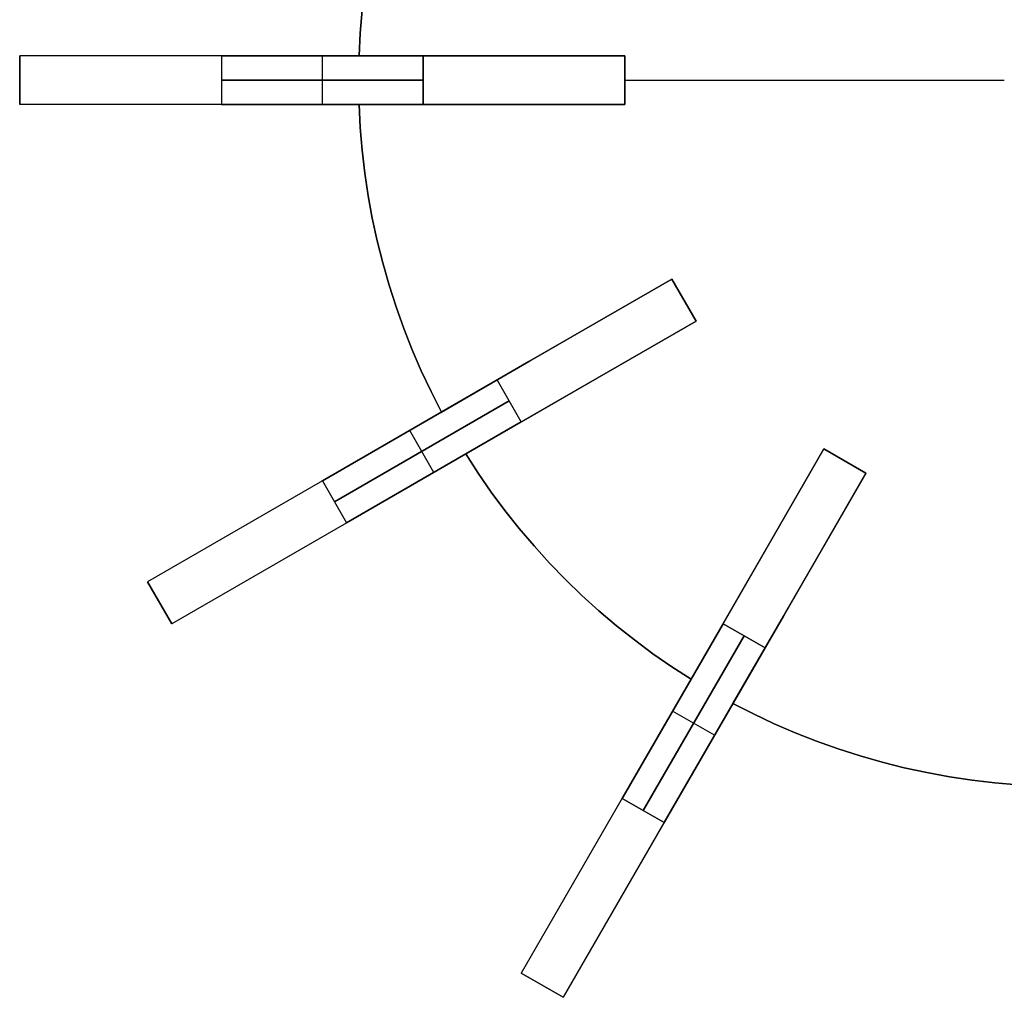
# Model space of a CAD drawing. Header units: millimetres. Extents: x 161 to 3923, y -487 to 1291.
# Tile 11 of 40: x 1606 to 1850, y 45 to 288. Entities that reach past the tile are written whole.
import ezdxf

# ---------------------------------------------------------------- set-up
doc = ezdxf.new("R2010")
doc.units = ezdxf.units.MM
doc.layers.add('Predeterminada', color=7, linetype='Continuous')

msp = doc.modelspace()

# ---------------------------------------------------------------- linework, layer by layer
at = {"layer": 'Predeterminada', "color": 254, "true_color": 0xf3e5b7}
for points in [[(1690.32, 278.76), (1690.61, 284.44), (1691.08, 290.11), (1691.74, 295.76), (1692.58, 301.38), (1693.6, 306.98), (1694.8, 312.54), (1696.18, 318.05), (1697.74, 323.52), (1699.48, 328.94), (1701.4, 334.29), (1703.48, 339.58), (1705.74, 344.81), (1708.16, 349.95), (1710.76, 355.01)], [(1710.76, 355.01), (1708.16, 349.95), (1705.74, 344.81), (1703.48, 339.58), (1701.4, 334.29), (1699.48, 328.94), (1697.74, 323.52), (1696.18, 318.05), (1694.8, 312.54), (1693.6, 306.98), (1692.58, 301.38), (1691.74, 295.76), (1691.08, 290.11), (1690.61, 284.44), (1690.32, 278.76)], [(1690.32, 278.76), (1690.61, 284.44), (1691.08, 290.11), (1691.74, 295.76), (1692.58, 301.38), (1693.6, 306.98), (1694.8, 312.54), (1696.18, 318.05), (1697.74, 323.52), (1699.48, 328.94), (1701.4, 334.29), (1703.48, 339.58), (1705.74, 344.81), (1708.16, 349.95), (1710.76, 355.01)], [(1606.22, 278.76), (1606.22, 266.76)], [(1606.22, 278.76), (1606.22, 266.76)], [(1756.22, 278.76), (1606.22, 278.76)], [(1606.22, 266.76), (1606.22, 278.76)], [(1706.22, 278.76), (1656.22, 278.76)], [(1656.22, 278.76), (1706.22, 278.76)], [(1656.22, 278.76), (1656.22, 266.76)], [(1656.22, 278.76), (1656.22, 266.76)], [(1681.22, 266.76), (1681.22, 278.76)], [(1681.22, 266.76), (1681.22, 278.76)], [(1715.34, 278.76), (1690.32, 278.76)], [(1690.32, 278.76), (1715.34, 278.76)], [(1706.22, 266.76), (1706.22, 278.76)], [(1706.22, 278.76), (1706.22, 266.76)], [(1756.22, 278.76), (1715.34, 278.76)], [(1715.34, 278.76), (1756.22, 278.76)], [(1756.22, 266.76), (1756.22, 278.76)], [(1756.22, 278.76), (1756.22, 266.76)], [(1756.22, 266.76), (1756.22, 278.76)], [(1756.22, 266.76), (1756.22, 278.76)], [(1756.22, 266.76), (1756.22, 278.76)], [(1756.22, 266.76), (1756.22, 278.76)], [(1656.22, 272.76), (1706.22, 272.76)], [(1706.22, 272.76), (1656.22, 272.76)], [(1756.22, 272.76), (1850.22, 272.76)], [(1756.22, 272.76), (1850.22, 272.76)], [(1756.22, 266.76), (1606.22, 266.76)], [(1656.22, 266.76), (1706.22, 266.76)], [(1706.22, 266.76), (1656.22, 266.76)], [(1710.76, 190.51), (1708.16, 195.57), (1705.74, 200.72), (1703.48, 205.94), (1701.4, 211.23), (1699.48, 216.58), (1697.74, 222), (1696.18, 227.47), (1694.8, 232.98), (1693.6, 238.54), (1692.58, 244.14), (1691.74, 249.76), (1691.08, 255.41), (1690.61, 261.08), (1690.32, 266.76)], [(1690.32, 266.76), (1690.61, 261.08), (1691.08, 255.41), (1691.74, 249.76), (1692.58, 244.14), (1693.6, 238.54), (1694.8, 232.98), (1696.18, 227.47), (1697.74, 222), (1699.48, 216.58), (1701.4, 211.23), (1703.48, 205.94), (1705.74, 200.72), (1708.16, 195.57), (1710.76, 190.51)], [(1690.32, 266.76), (1715.34, 266.76)], [(1715.34, 266.76), (1690.32, 266.76)], [(1710.76, 190.51), (1708.16, 195.57), (1705.74, 200.72), (1703.48, 205.94), (1701.4, 211.23), (1699.48, 216.58), (1697.74, 222), (1696.18, 227.47), (1694.8, 232.98), (1693.6, 238.54), (1692.58, 244.14), (1691.74, 249.76), (1691.08, 255.41), (1690.61, 261.08), (1690.32, 266.76)], [(1715.34, 266.76), (1756.22, 266.76)], [(1756.22, 266.76), (1715.34, 266.76)], [(1767.82, 223.46), (1637.92, 148.46)], [(1767.82, 223.46), (1732.42, 203.02)], [(1732.42, 203.02), (1767.82, 223.46)], [(1773.82, 213.06), (1767.82, 223.46)], [(1773.82, 213.06), (1767.82, 223.46)], [(1773.82, 213.06), (1767.82, 223.46)], [(1767.82, 223.46), (1773.82, 213.06)], [(1773.82, 213.06), (1767.82, 223.46)], [(1773.82, 213.06), (1767.82, 223.46)], [(1773.82, 213.06), (1643.92, 138.06)], [(1738.42, 192.62), (1773.82, 213.06)], [(1773.82, 213.06), (1738.42, 192.62)], [(1732.42, 203.02), (1710.76, 190.51)], [(1710.76, 190.51), (1732.42, 203.02)], [(1724.52, 198.46), (1681.22, 173.46)], [(1681.22, 173.46), (1724.52, 198.46)], [(1730.52, 188.06), (1724.52, 198.46)], [(1730.52, 188.06), (1724.52, 198.46)], [(1684.22, 168.26), (1727.52, 193.26)], [(1727.52, 193.26), (1684.22, 168.26)], [(1716.76, 180.12), (1738.42, 192.62)], [(1738.42, 192.62), (1716.76, 180.12)], [(1687.22, 163.06), (1730.52, 188.06)], [(1730.52, 188.06), (1687.22, 163.06)], [(1708.87, 175.56), (1702.87, 185.96)], [(1708.87, 175.56), (1702.87, 185.96)], [(1805.52, 181.36), (1730.52, 51.46)], [(1805.52, 181.36), (1785.08, 145.96)], [(1785.08, 145.96), (1805.52, 181.36)], [(1815.92, 175.36), (1805.52, 181.36)], [(1815.92, 175.36), (1805.52, 181.36)], [(1815.92, 175.36), (1805.52, 181.36)], [(1805.52, 181.36), (1815.92, 175.36)], [(1815.92, 175.36), (1805.52, 181.36)], [(1815.92, 175.36), (1805.52, 181.36)], [(1772.58, 124.29), (1767.8, 127.38), (1763.13, 130.63), (1758.56, 134.02), (1754.11, 137.56), (1749.78, 141.24), (1745.56, 145.06), (1741.48, 149.02), (1737.52, 153.1), (1733.7, 157.32), (1730.02, 161.65), (1726.48, 166.1), (1723.09, 170.67), (1719.84, 175.34), (1716.76, 180.12)], [(1716.76, 180.12), (1719.84, 175.34), (1723.09, 170.67), (1726.48, 166.1), (1730.02, 161.65), (1733.7, 157.32), (1737.52, 153.1), (1741.48, 149.02), (1745.56, 145.06), (1749.78, 141.24), (1754.11, 137.56), (1758.56, 134.02), (1763.13, 130.63), (1767.8, 127.38), (1772.58, 124.29)], [(1772.58, 124.29), (1767.8, 127.38), (1763.13, 130.63), (1758.56, 134.02), (1754.11, 137.56), (1749.78, 141.24), (1745.56, 145.06), (1741.48, 149.02), (1737.52, 153.1), (1733.7, 157.32), (1730.02, 161.65), (1726.48, 166.1), (1723.09, 170.67), (1719.84, 175.34), (1716.76, 180.12)], [(1681.22, 173.46), (1687.22, 163.06)], [(1681.22, 173.46), (1687.22, 163.06)], [(1815.92, 175.36), (1740.92, 45.46)], [(1795.48, 139.96), (1815.92, 175.36)], [(1815.92, 175.36), (1795.48, 139.96)], [(1637.92, 148.46), (1643.92, 138.06)], [(1637.92, 148.46), (1643.92, 138.06)], [(1643.92, 138.06), (1637.92, 148.46)], [(1785.08, 145.96), (1772.58, 124.29)], [(1772.58, 124.29), (1785.08, 145.96)], [(1782.97, 118.29), (1795.48, 139.96)], [(1795.48, 139.96), (1782.97, 118.29)], [(1780.52, 138.06), (1755.52, 94.76)], [(1755.52, 94.76), (1780.52, 138.06)], [(1790.92, 132.06), (1780.52, 138.06)], [(1780.52, 138.06), (1790.92, 132.06)], [(1760.72, 91.76), (1785.72, 135.06)], [(1785.72, 135.06), (1760.72, 91.76)], [(1765.92, 88.76), (1790.92, 132.06)], [(1790.92, 132.06), (1765.92, 88.76)], [(1859.22, 97.86), (1853.54, 98.15), (1847.87, 98.62), (1842.22, 99.28), (1836.6, 100.12), (1831, 101.14), (1825.44, 102.34), (1819.93, 103.72), (1814.46, 105.28), (1809.04, 107.02), (1803.69, 108.94), (1798.4, 111.02), (1793.18, 113.28), (1788.03, 115.7), (1782.97, 118.29)], [(1782.97, 118.29), (1788.03, 115.7), (1793.18, 113.28), (1798.4, 111.02), (1803.69, 108.94), (1809.04, 107.02), (1814.46, 105.28), (1819.93, 103.72), (1825.44, 102.34), (1831, 101.14), (1836.6, 100.12), (1842.22, 99.28), (1847.87, 98.62), (1853.54, 98.15), (1859.22, 97.86)], [(1859.22, 97.86), (1853.54, 98.15), (1847.87, 98.62), (1842.22, 99.28), (1836.6, 100.12), (1831, 101.14), (1825.44, 102.34), (1819.93, 103.72), (1814.46, 105.28), (1809.04, 107.02), (1803.69, 108.94), (1798.4, 111.02), (1793.18, 113.28), (1788.03, 115.7), (1782.97, 118.29)], [(1778.42, 110.41), (1768.02, 116.41)], [(1778.42, 110.41), (1768.02, 116.41)], [(1765.92, 88.76), (1755.52, 94.76)], [(1755.52, 94.76), (1765.92, 88.76)], [(1730.52, 51.46), (1740.92, 45.46)], [(1740.92, 45.46), (1730.52, 51.46)], [(1740.92, 45.46), (1730.52, 51.46)]]:
    msp.add_lwpolyline(points, dxfattribs=at)
at = {"layer": 'Predeterminada', "color": 254, "true_color": 0xf3e5b7, "extrusion": (1, 0, 0)}
for points in [[(278.76, 411.18), (278.76, 761.18)], [(278.76, 361.18), (278.76, 811.18)], [(278.76, 614.18), (278.76, 626.18)], [(278.76, 614.18), (278.76, 411.18)], [(278.76, 761.18), (278.76, 626.18)], [(272.76, 411.18), (272.76, 761.18)], [(272.76, 614.18), (272.76, 411.18)], [(272.76, 761.18), (272.76, 626.18)], [(272.76, 626.18), (272.76, 614.18)], [(266.76, 411.18), (266.76, 761.18)], [(266.76, 361.18), (266.76, 811.18)], [(266.76, 614.18), (266.76, 626.18)], [(266.76, 614.18), (266.76, 411.18)], [(266.76, 761.18), (266.76, 626.18)], [(223.46, 614.18), (223.46, 386.18)], [(223.46, 736.18), (223.46, 626.18)], [(218.26, 614.18), (218.26, 386.18)], [(218.26, 736.18), (218.26, 626.18)], [(213.06, 614.18), (213.06, 386.18)], [(213.06, 736.18), (213.06, 626.18)], [(190.51, 614.18), (190.51, 626.18)], [(185.96, 336.18), (185.96, 786.18)], [(181.36, 614.18), (181.36, 361.18)], [(181.36, 711.18), (181.36, 626.18)], [(180.12, 614.18), (180.12, 626.18)], [(178.36, 614.18), (178.36, 361.18)], [(178.36, 711.18), (178.36, 626.18)], [(175.56, 336.18), (175.56, 786.18)], [(175.36, 614.18), (175.36, 361.18)], [(175.36, 711.18), (175.36, 626.18)], [(148.46, 386.18), (148.46, 736.18)], [(143.26, 386.18), (143.26, 736.18)], [(138.06, 386.18), (138.06, 736.18)], [(124.29, 614.18), (124.29, 626.18)], [(118.29, 614.18), (118.29, 626.18)], [(116.41, 311.18), (116.41, 761.18)], [(110.41, 311.18), (110.41, 761.18)], [(51.46, 361.18), (51.46, 711.18)], [(48.46, 361.18), (48.46, 711.18)], [(45.46, 361.18), (45.46, 711.18)]]:
    msp.add_lwpolyline(points, dxfattribs=at)
at = {"layer": 'Predeterminada', "color": 254, "true_color": 0xf3e5b7, "extrusion": (0, 1, 0)}
for points in [[(-1606.22, 761.18), (-1606.25, 762.89), (-1606.34, 764.59), (-1606.48, 766.29), (-1606.69, 767.99), (-1606.95, 769.68), (-1607.27, 771.35), (-1607.64, 773.02), (-1608.07, 774.67), (-1608.56, 776.31), (-1609.11, 777.92), (-1609.71, 779.52), (-1610.36, 781.1), (-1611.07, 782.66), (-1611.83, 784.18), (-1612.64, 785.69), (-1613.5, 787.16), (-1614.41, 788.6), (-1615.37, 790.01), (-1616.38, 791.39), (-1617.43, 792.74), (-1618.53, 794.04), (-1619.68, 795.31), (-1620.87, 796.54), (-1622.09, 797.72), (-1623.36, 798.87), (-1624.67, 799.97), (-1626.01, 801.02), (-1627.39, 802.03), (-1628.8, 802.99), (-1630.24, 803.9), (-1631.72, 804.76), (-1633.22, 805.58), (-1634.75, 806.33), (-1636.3, 807.04), (-1637.88, 807.69), (-1639.48, 808.29), (-1641.09, 808.84), (-1642.73, 809.33), (-1644.38, 809.76), (-1646.05, 810.14), (-1647.72, 810.45), (-1649.41, 810.72), (-1651.11, 810.92), (-1652.81, 811.06), (-1654.51, 811.15), (-1656.22, 811.18)], [(-1656.22, 361.18), (-1654.51, 361.21), (-1652.81, 361.3), (-1651.11, 361.44), (-1649.41, 361.65), (-1647.72, 361.91), (-1646.05, 362.23), (-1644.38, 362.6), (-1642.73, 363.04), (-1641.09, 363.52), (-1639.48, 364.07), (-1637.88, 364.67), (-1636.3, 365.32), (-1634.75, 366.03), (-1633.22, 366.79), (-1631.72, 367.6), (-1630.24, 368.46), (-1628.8, 369.37), (-1627.39, 370.33), (-1626.01, 371.34), (-1624.67, 372.4), (-1623.36, 373.5), (-1622.09, 374.64), (-1620.87, 375.83), (-1619.68, 377.05), (-1618.53, 378.32), (-1617.43, 379.63), (-1616.38, 380.97), (-1615.37, 382.35), (-1614.41, 383.76), (-1613.5, 385.2), (-1612.64, 386.68), (-1611.83, 388.18), (-1611.07, 389.71), (-1610.36, 391.26), (-1609.71, 392.84), (-1609.11, 394.44), (-1608.56, 396.06), (-1608.07, 397.69), (-1607.64, 399.34), (-1607.27, 401.01), (-1606.95, 402.69), (-1606.69, 404.37), (-1606.48, 406.07), (-1606.34, 407.77), (-1606.25, 409.47), (-1606.22, 411.18)], [(-1756.22, 411.18), (-1756.19, 409.47), (-1756.1, 407.77), (-1755.96, 406.07), (-1755.75, 404.37), (-1755.49, 402.69), (-1755.17, 401.01), (-1754.8, 399.34), (-1754.37, 397.69), (-1753.88, 396.06), (-1753.33, 394.44), (-1752.73, 392.84), (-1752.08, 391.26), (-1751.37, 389.71), (-1750.61, 388.18), (-1749.8, 386.68), (-1748.94, 385.2), (-1748.03, 383.76), (-1747.07, 382.35), (-1746.06, 380.97), (-1745.01, 379.63), (-1743.91, 378.32), (-1742.76, 377.05), (-1741.58, 375.83), (-1740.35, 374.64), (-1739.08, 373.5), (-1737.77, 372.4), (-1736.43, 371.34), (-1735.05, 370.33), (-1733.64, 369.37), (-1732.2, 368.46), (-1730.73, 367.6), (-1729.22, 366.79), (-1727.69, 366.03), (-1726.14, 365.32), (-1724.56, 364.67), (-1722.96, 364.07), (-1721.35, 363.52), (-1719.71, 363.04), (-1718.06, 362.6), (-1716.39, 362.23), (-1714.72, 361.91), (-1713.03, 361.65), (-1711.33, 361.44), (-1709.63, 361.3), (-1707.93, 361.21), (-1706.22, 361.18)], [(-1706.22, 811.18), (-1707.93, 811.15), (-1709.63, 811.06), (-1711.33, 810.92), (-1713.03, 810.72), (-1714.72, 810.45), (-1716.39, 810.14), (-1718.06, 809.76), (-1719.71, 809.33), (-1721.35, 808.84), (-1722.96, 808.29), (-1724.56, 807.69), (-1726.14, 807.04), (-1727.69, 806.33), (-1729.22, 805.58), (-1730.73, 804.76), (-1732.2, 803.9), (-1733.64, 802.99), (-1735.05, 802.03), (-1736.43, 801.02), (-1737.77, 799.97), (-1739.08, 798.87), (-1740.35, 797.72), (-1741.58, 796.54), (-1742.76, 795.31), (-1743.91, 794.04), (-1745.01, 792.74), (-1746.06, 791.39), (-1747.07, 790.01), (-1748.03, 788.6), (-1748.94, 787.16), (-1749.8, 785.69), (-1750.61, 784.18), (-1751.37, 782.66), (-1752.08, 781.1), (-1752.73, 779.52), (-1753.33, 777.92), (-1753.88, 776.31), (-1754.37, 774.67), (-1754.8, 773.02), (-1755.17, 771.35), (-1755.49, 769.68), (-1755.75, 767.99), (-1755.96, 766.29), (-1756.1, 764.59), (-1756.19, 762.89), (-1756.22, 761.18)], [(-1606.22, 761.18), (-1606.25, 762.89), (-1606.34, 764.59), (-1606.48, 766.29), (-1606.69, 767.99), (-1606.95, 769.68), (-1607.27, 771.35), (-1607.64, 773.02), (-1608.07, 774.67), (-1608.56, 776.31), (-1609.11, 777.92), (-1609.71, 779.52), (-1610.36, 781.1), (-1611.07, 782.66), (-1611.83, 784.18), (-1612.64, 785.69), (-1613.5, 787.16), (-1614.41, 788.6), (-1615.37, 790.01), (-1616.38, 791.39), (-1617.43, 792.74), (-1618.53, 794.04), (-1619.68, 795.31), (-1620.87, 796.54), (-1622.09, 797.72), (-1623.36, 798.87), (-1624.67, 799.97), (-1626.01, 801.02), (-1627.39, 802.03), (-1628.8, 802.99), (-1630.24, 803.9), (-1631.72, 804.76), (-1633.22, 805.58), (-1634.75, 806.33), (-1636.3, 807.04), (-1637.88, 807.69), (-1639.48, 808.29), (-1641.09, 808.84), (-1642.73, 809.33), (-1644.38, 809.76), (-1646.05, 810.14), (-1647.72, 810.45), (-1649.41, 810.72), (-1651.11, 810.92), (-1652.81, 811.06), (-1654.51, 811.15), (-1656.22, 811.18)], [(-1656.22, 361.18), (-1654.51, 361.21), (-1652.81, 361.3), (-1651.11, 361.44), (-1649.41, 361.65), (-1647.72, 361.91), (-1646.05, 362.23), (-1644.38, 362.6), (-1642.73, 363.04), (-1641.09, 363.52), (-1639.48, 364.07), (-1637.88, 364.67), (-1636.3, 365.32), (-1634.75, 366.03), (-1633.22, 366.79), (-1631.72, 367.6), (-1630.24, 368.46), (-1628.8, 369.37), (-1627.39, 370.33), (-1626.01, 371.34), (-1624.67, 372.4), (-1623.36, 373.5), (-1622.09, 374.64), (-1620.87, 375.83), (-1619.68, 377.05), (-1618.53, 378.32), (-1617.43, 379.63), (-1616.38, 380.97), (-1615.37, 382.35), (-1614.41, 383.76), (-1613.5, 385.2), (-1612.64, 386.68), (-1611.83, 388.18), (-1611.07, 389.71), (-1610.36, 391.26), (-1609.71, 392.84), (-1609.11, 394.44), (-1608.56, 396.06), (-1608.07, 397.69), (-1607.64, 399.34), (-1607.27, 401.01), (-1606.95, 402.69), (-1606.69, 404.37), (-1606.48, 406.07), (-1606.34, 407.77), (-1606.25, 409.47), (-1606.22, 411.18)], [(-1756.22, 411.18), (-1756.19, 409.47), (-1756.1, 407.77), (-1755.96, 406.07), (-1755.75, 404.37), (-1755.49, 402.69), (-1755.17, 401.01), (-1754.8, 399.34), (-1754.37, 397.69), (-1753.88, 396.06), (-1753.33, 394.44), (-1752.73, 392.84), (-1752.08, 391.26), (-1751.37, 389.71), (-1750.61, 388.18), (-1749.8, 386.68), (-1748.94, 385.2), (-1748.03, 383.76), (-1747.07, 382.35), (-1746.06, 380.97), (-1745.01, 379.63), (-1743.91, 378.32), (-1742.76, 377.05), (-1741.58, 375.83), (-1740.35, 374.64), (-1739.08, 373.5), (-1737.77, 372.4), (-1736.43, 371.34), (-1735.05, 370.33), (-1733.64, 369.37), (-1732.2, 368.46), (-1730.73, 367.6), (-1729.22, 366.79), (-1727.69, 366.03), (-1726.14, 365.32), (-1724.56, 364.67), (-1722.96, 364.07), (-1721.35, 363.52), (-1719.71, 363.04), (-1718.06, 362.6), (-1716.39, 362.23), (-1714.72, 361.91), (-1713.03, 361.65), (-1711.33, 361.44), (-1709.63, 361.3), (-1707.93, 361.21), (-1706.22, 361.18)], [(-1706.22, 811.18), (-1707.93, 811.15), (-1709.63, 811.06), (-1711.33, 810.92), (-1713.03, 810.72), (-1714.72, 810.45), (-1716.39, 810.14), (-1718.06, 809.76), (-1719.71, 809.33), (-1721.35, 808.84), (-1722.96, 808.29), (-1724.56, 807.69), (-1726.14, 807.04), (-1727.69, 806.33), (-1729.22, 805.58), (-1730.73, 804.76), (-1732.2, 803.9), (-1733.64, 802.99), (-1735.05, 802.03), (-1736.43, 801.02), (-1737.77, 799.97), (-1739.08, 798.87), (-1740.35, 797.72), (-1741.58, 796.54), (-1742.76, 795.31), (-1743.91, 794.04), (-1745.01, 792.74), (-1746.06, 791.39), (-1747.07, 790.01), (-1748.03, 788.6), (-1748.94, 787.16), (-1749.8, 785.69), (-1750.61, 784.18), (-1751.37, 782.66), (-1752.08, 781.1), (-1752.73, 779.52), (-1753.33, 777.92), (-1753.88, 776.31), (-1754.37, 774.67), (-1754.8, 773.02), (-1755.17, 771.35), (-1755.49, 769.68), (-1755.75, 767.99), (-1755.96, 766.29), (-1756.1, 764.59), (-1756.19, 762.89), (-1756.22, 761.18)], [(-1606.22, 761.18), (-1606.25, 762.89), (-1606.34, 764.59), (-1606.48, 766.29), (-1606.69, 767.99), (-1606.95, 769.68), (-1607.27, 771.35), (-1607.64, 773.02), (-1608.07, 774.67), (-1608.56, 776.31), (-1609.11, 777.92), (-1609.71, 779.52), (-1610.36, 781.1), (-1611.07, 782.66), (-1611.83, 784.18), (-1612.64, 785.69), (-1613.5, 787.16), (-1614.41, 788.6), (-1615.37, 790.01), (-1616.38, 791.39), (-1617.43, 792.74), (-1618.53, 794.04), (-1619.68, 795.31), (-1620.87, 796.54), (-1622.09, 797.72), (-1623.36, 798.87), (-1624.67, 799.97), (-1626.01, 801.02), (-1627.39, 802.03), (-1628.8, 802.99), (-1630.24, 803.9), (-1631.72, 804.76), (-1633.22, 805.58), (-1634.75, 806.33), (-1636.3, 807.04), (-1637.88, 807.69), (-1639.48, 808.29), (-1641.09, 808.84), (-1642.73, 809.33), (-1644.38, 809.76), (-1646.05, 810.14), (-1647.72, 810.45), (-1649.41, 810.72), (-1651.11, 810.92), (-1652.81, 811.06), (-1654.51, 811.15), (-1656.22, 811.18)], [(-1656.22, 361.18), (-1654.51, 361.21), (-1652.81, 361.3), (-1651.11, 361.44), (-1649.41, 361.65), (-1647.72, 361.91), (-1646.05, 362.23), (-1644.38, 362.6), (-1642.73, 363.04), (-1641.09, 363.52), (-1639.48, 364.07), (-1637.88, 364.67), (-1636.3, 365.32), (-1634.75, 366.03), (-1633.22, 366.79), (-1631.72, 367.6), (-1630.24, 368.46), (-1628.8, 369.37), (-1627.39, 370.33), (-1626.01, 371.34), (-1624.67, 372.4), (-1623.36, 373.5), (-1622.09, 374.64), (-1620.87, 375.83), (-1619.68, 377.05), (-1618.53, 378.32), (-1617.43, 379.63), (-1616.38, 380.97), (-1615.37, 382.35), (-1614.41, 383.76), (-1613.5, 385.2), (-1612.64, 386.68), (-1611.83, 388.18), (-1611.07, 389.71), (-1610.36, 391.26), (-1609.71, 392.84), (-1609.11, 394.44), (-1608.56, 396.06), (-1608.07, 397.69), (-1607.64, 399.34), (-1607.27, 401.01), (-1606.95, 402.69), (-1606.69, 404.37), (-1606.48, 406.07), (-1606.34, 407.77), (-1606.25, 409.47), (-1606.22, 411.18)], [(-1756.22, 411.18), (-1756.19, 409.47), (-1756.1, 407.77), (-1755.96, 406.07), (-1755.75, 404.37), (-1755.49, 402.69), (-1755.17, 401.01), (-1754.8, 399.34), (-1754.37, 397.69), (-1753.88, 396.06), (-1753.33, 394.44), (-1752.73, 392.84), (-1752.08, 391.26), (-1751.37, 389.71), (-1750.61, 388.18), (-1749.8, 386.68), (-1748.94, 385.2), (-1748.03, 383.76), (-1747.07, 382.35), (-1746.06, 380.97), (-1745.01, 379.63), (-1743.91, 378.32), (-1742.76, 377.05), (-1741.58, 375.83), (-1740.35, 374.64), (-1739.08, 373.5), (-1737.77, 372.4), (-1736.43, 371.34), (-1735.05, 370.33), (-1733.64, 369.37), (-1732.2, 368.46), (-1730.73, 367.6), (-1729.22, 366.79), (-1727.69, 366.03), (-1726.14, 365.32), (-1724.56, 364.67), (-1722.96, 364.07), (-1721.35, 363.52), (-1719.71, 363.04), (-1718.06, 362.6), (-1716.39, 362.23), (-1714.72, 361.91), (-1713.03, 361.65), (-1711.33, 361.44), (-1709.63, 361.3), (-1707.93, 361.21), (-1706.22, 361.18)], [(-1706.22, 811.18), (-1707.93, 811.15), (-1709.63, 811.06), (-1711.33, 810.92), (-1713.03, 810.72), (-1714.72, 810.45), (-1716.39, 810.14), (-1718.06, 809.76), (-1719.71, 809.33), (-1721.35, 808.84), (-1722.96, 808.29), (-1724.56, 807.69), (-1726.14, 807.04), (-1727.69, 806.33), (-1729.22, 805.58), (-1730.73, 804.76), (-1732.2, 803.9), (-1733.64, 802.99), (-1735.05, 802.03), (-1736.43, 801.02), (-1737.77, 799.97), (-1739.08, 798.87), (-1740.35, 797.72), (-1741.58, 796.54), (-1742.76, 795.31), (-1743.91, 794.04), (-1745.01, 792.74), (-1746.06, 791.39), (-1747.07, 790.01), (-1748.03, 788.6), (-1748.94, 787.16), (-1749.8, 785.69), (-1750.61, 784.18), (-1751.37, 782.66), (-1752.08, 781.1), (-1752.73, 779.52), (-1753.33, 777.92), (-1753.88, 776.31), (-1754.37, 774.67), (-1754.8, 773.02), (-1755.17, 771.35), (-1755.49, 769.68), (-1755.75, 767.99), (-1755.96, 766.29), (-1756.1, 764.59), (-1756.19, 762.89), (-1756.22, 761.18)]]:
    msp.add_lwpolyline(points, dxfattribs=at)
at = {"layer": 'Predeterminada', "color": 254, "true_color": 0xf3e5b7, "extrusion": (-0.5, 0.866025, -2.42035e-14)}
msp.add_lwpolyline([(-1642.71, 386.18), (-1642.68, 384.47), (-1642.59, 382.77), (-1642.45, 381.07), (-1642.24, 379.37), (-1641.98, 377.69), (-1641.66, 376.01), (-1641.29, 374.34), (-1640.85, 372.69), (-1640.37, 371.06), (-1639.82, 369.44), (-1639.22, 367.84), (-1638.57, 366.26), (-1637.86, 364.71), (-1637.1, 363.18), (-1636.29, 361.68), (-1635.43, 360.2), (-1634.52, 358.76), (-1633.56, 357.35), (-1632.55, 355.97), (-1631.49, 354.63), (-1630.39, 353.32), (-1629.25, 352.05), (-1628.06, 350.83), (-1626.84, 349.64), (-1625.57, 348.5), (-1624.26, 347.4), (-1622.92, 346.34), (-1621.54, 345.33), (-1620.13, 344.37), (-1618.69, 343.46), (-1617.21, 342.6), (-1615.71, 341.79), (-1614.18, 341.03), (-1612.63, 340.32), (-1611.05, 339.67), (-1609.45, 339.07), (-1607.83, 338.52), (-1606.2, 338.04), (-1604.55, 337.6), (-1602.88, 337.23), (-1601.2, 336.91), (-1599.52, 336.65), (-1597.82, 336.44), (-1596.12, 336.3), (-1594.42, 336.21), (-1592.71, 336.18)], dxfattribs=at)
at = {"layer": 'Predeterminada', "color": 254, "true_color": 0xf3e5b7, "extrusion": (-0.5, 0.866025, 2.08031e-14)}
msp.add_lwpolyline([(-1592.71, 786.18), (-1594.42, 786.15), (-1596.12, 786.06), (-1597.82, 785.92), (-1599.52, 785.72), (-1601.2, 785.45), (-1602.88, 785.14), (-1604.55, 784.76), (-1606.2, 784.33), (-1607.83, 783.84), (-1609.45, 783.29), (-1611.05, 782.69), (-1612.63, 782.04), (-1614.18, 781.33), (-1615.71, 780.58), (-1617.21, 779.76), (-1618.69, 778.9), (-1620.13, 777.99), (-1621.54, 777.03), (-1622.92, 776.02), (-1624.26, 774.97), (-1625.57, 773.87), (-1626.84, 772.72), (-1628.06, 771.54), (-1629.25, 770.31), (-1630.39, 769.04), (-1631.49, 767.74), (-1632.55, 766.39), (-1633.56, 765.01), (-1634.52, 763.6), (-1635.43, 762.16), (-1636.29, 760.69), (-1637.1, 759.18), (-1637.86, 757.66), (-1638.57, 756.1), (-1639.22, 754.52), (-1639.82, 752.92), (-1640.37, 751.31), (-1640.85, 749.67), (-1641.29, 748.02), (-1641.66, 746.35), (-1641.98, 744.68), (-1642.24, 742.99), (-1642.45, 741.29), (-1642.59, 739.59), (-1642.68, 737.89), (-1642.71, 736.18)], dxfattribs=at)
at = {"layer": 'Predeterminada', "color": 254, "true_color": 0xf3e5b7, "extrusion": (-0.5, 0.866025, -1.65249e-15)}
msp.add_lwpolyline([(-1642.71, 386.18), (-1642.68, 384.47), (-1642.59, 382.77), (-1642.45, 381.07), (-1642.24, 379.37), (-1641.98, 377.69), (-1641.66, 376.01), (-1641.29, 374.34), (-1640.85, 372.69), (-1640.37, 371.06), (-1639.82, 369.44), (-1639.22, 367.84), (-1638.57, 366.26), (-1637.86, 364.71), (-1637.1, 363.18), (-1636.29, 361.68), (-1635.43, 360.2), (-1634.52, 358.76), (-1633.56, 357.35), (-1632.55, 355.97), (-1631.49, 354.63), (-1630.39, 353.32), (-1629.25, 352.05), (-1628.06, 350.83), (-1626.84, 349.64), (-1625.57, 348.5), (-1624.26, 347.4), (-1622.92, 346.34), (-1621.54, 345.33), (-1620.13, 344.37), (-1618.69, 343.46), (-1617.21, 342.6), (-1615.71, 341.79), (-1614.18, 341.03), (-1612.63, 340.32), (-1611.05, 339.67), (-1609.45, 339.07), (-1607.83, 338.52), (-1606.2, 338.04), (-1604.55, 337.6), (-1602.88, 337.23), (-1601.2, 336.91), (-1599.52, 336.65), (-1597.82, 336.44), (-1596.12, 336.3), (-1594.42, 336.21), (-1592.71, 336.18)], dxfattribs=at)
at = {"layer": 'Predeterminada', "color": 254, "true_color": 0xf3e5b7, "extrusion": (-0.5, 0.866025, 4.4981e-13)}
msp.add_lwpolyline([(-1592.71, 786.18), (-1594.42, 786.15), (-1596.12, 786.06), (-1597.82, 785.92), (-1599.52, 785.72), (-1601.2, 785.45), (-1602.88, 785.14), (-1604.55, 784.76), (-1606.2, 784.33), (-1607.83, 783.84), (-1609.45, 783.29), (-1611.05, 782.69), (-1612.63, 782.04), (-1614.18, 781.33), (-1615.71, 780.58), (-1617.21, 779.76), (-1618.69, 778.9), (-1620.13, 777.99), (-1621.54, 777.03), (-1622.92, 776.02), (-1624.26, 774.97), (-1625.57, 773.87), (-1626.84, 772.72), (-1628.06, 771.54), (-1629.25, 770.31), (-1630.39, 769.04), (-1631.49, 767.74), (-1632.55, 766.39), (-1633.56, 765.01), (-1634.52, 763.6), (-1635.43, 762.16), (-1636.29, 760.69), (-1637.1, 759.18), (-1637.86, 757.66), (-1638.57, 756.1), (-1639.22, 754.52), (-1639.82, 752.92), (-1640.37, 751.31), (-1640.85, 749.67), (-1641.29, 748.02), (-1641.66, 746.35), (-1641.98, 744.68), (-1642.24, 742.99), (-1642.45, 741.29), (-1642.59, 739.59), (-1642.68, 737.89), (-1642.71, 736.18)], dxfattribs=at)
at = {"layer": 'Predeterminada', "color": 254, "true_color": 0xf3e5b7, "extrusion": (-0.5, 0.866025, -2.0286e-14)}
msp.add_lwpolyline([(-1642.71, 386.18), (-1642.68, 384.47), (-1642.59, 382.77), (-1642.45, 381.07), (-1642.24, 379.37), (-1641.98, 377.69), (-1641.66, 376.01), (-1641.29, 374.34), (-1640.85, 372.69), (-1640.37, 371.06), (-1639.82, 369.44), (-1639.22, 367.84), (-1638.57, 366.26), (-1637.86, 364.71), (-1637.1, 363.18), (-1636.29, 361.68), (-1635.43, 360.2), (-1634.52, 358.76), (-1633.56, 357.35), (-1632.55, 355.97), (-1631.49, 354.63), (-1630.39, 353.32), (-1629.25, 352.05), (-1628.06, 350.83), (-1626.84, 349.64), (-1625.57, 348.5), (-1624.26, 347.4), (-1622.92, 346.34), (-1621.54, 345.33), (-1620.13, 344.37), (-1618.69, 343.46), (-1617.21, 342.6), (-1615.71, 341.79), (-1614.18, 341.03), (-1612.63, 340.32), (-1611.05, 339.67), (-1609.45, 339.07), (-1607.83, 338.52), (-1606.2, 338.04), (-1604.55, 337.6), (-1602.88, 337.23), (-1601.2, 336.91), (-1599.52, 336.65), (-1597.82, 336.44), (-1596.12, 336.3), (-1594.42, 336.21), (-1592.71, 336.18)], dxfattribs=at)
at = {"layer": 'Predeterminada', "color": 254, "true_color": 0xf3e5b7, "extrusion": (-0.5, 0.866025, 2.03611e-14)}
msp.add_lwpolyline([(-1592.71, 786.18), (-1594.42, 786.15), (-1596.12, 786.06), (-1597.82, 785.92), (-1599.52, 785.72), (-1601.2, 785.45), (-1602.88, 785.14), (-1604.55, 784.76), (-1606.2, 784.33), (-1607.83, 783.84), (-1609.45, 783.29), (-1611.05, 782.69), (-1612.63, 782.04), (-1614.18, 781.33), (-1615.71, 780.58), (-1617.21, 779.76), (-1618.69, 778.9), (-1620.13, 777.99), (-1621.54, 777.03), (-1622.92, 776.02), (-1624.26, 774.97), (-1625.57, 773.87), (-1626.84, 772.72), (-1628.06, 771.54), (-1629.25, 770.31), (-1630.39, 769.04), (-1631.49, 767.74), (-1632.55, 766.39), (-1633.56, 765.01), (-1634.52, 763.6), (-1635.43, 762.16), (-1636.29, 760.69), (-1637.1, 759.18), (-1637.86, 757.66), (-1638.57, 756.1), (-1639.22, 754.52), (-1639.82, 752.92), (-1640.37, 751.31), (-1640.85, 749.67), (-1641.29, 748.02), (-1641.66, 746.35), (-1641.98, 744.68), (-1642.24, 742.99), (-1642.45, 741.29), (-1642.59, 739.59), (-1642.68, 737.89), (-1642.71, 736.18)], dxfattribs=at)
at = {"layer": 'Predeterminada', "color": 254, "true_color": 0xf3e5b7, "extrusion": (0.866025, -0.5, -2.13966e-14)}
msp.add_lwpolyline([(1059.83, 361.18), (1059.8, 359.47), (1059.71, 357.77), (1059.57, 356.07), (1059.36, 354.37), (1059.1, 352.69), (1058.78, 351.01), (1058.41, 349.34), (1057.97, 347.69), (1057.48, 346.06), (1056.94, 344.44), (1056.34, 342.84), (1055.69, 341.26), (1054.98, 339.71), (1054.22, 338.18), (1053.41, 336.68), (1052.55, 335.2), (1051.64, 333.76), (1050.68, 332.35), (1049.67, 330.97), (1048.61, 329.63), (1047.51, 328.32), (1046.37, 327.05), (1045.18, 325.83), (1043.96, 324.64), (1042.69, 323.5), (1041.38, 322.4), (1040.04, 321.34), (1038.66, 320.33), (1037.25, 319.37), (1035.81, 318.46), (1034.33, 317.6), (1032.83, 316.79), (1031.3, 316.03), (1029.75, 315.32), (1028.17, 314.67), (1026.57, 314.07), (1024.95, 313.52), (1023.32, 313.04), (1021.67, 312.6), (1020, 312.23), (1018.32, 311.91), (1016.64, 311.65), (1014.94, 311.44), (1013.24, 311.3), (1011.53, 311.21), (1009.83, 311.18)], dxfattribs=at)
at = {"layer": 'Predeterminada', "color": 254, "true_color": 0xf3e5b7, "extrusion": (0.866025, -0.5, 1.54638e-14)}
msp.add_lwpolyline([(1009.83, 761.18), (1011.53, 761.15), (1013.24, 761.06), (1014.94, 760.92), (1016.64, 760.72), (1018.32, 760.45), (1020, 760.14), (1021.67, 759.76), (1023.32, 759.33), (1024.95, 758.84), (1026.57, 758.29), (1028.17, 757.69), (1029.75, 757.04), (1031.3, 756.33), (1032.83, 755.58), (1034.33, 754.76), (1035.81, 753.9), (1037.25, 752.99), (1038.66, 752.03), (1040.04, 751.02), (1041.38, 749.97), (1042.69, 748.87), (1043.96, 747.72), (1045.18, 746.54), (1046.37, 745.31), (1047.51, 744.04), (1048.61, 742.74), (1049.67, 741.39), (1050.68, 740.01), (1051.64, 738.6), (1052.55, 737.16), (1053.41, 735.69), (1054.22, 734.18), (1054.98, 732.66), (1055.69, 731.1), (1056.34, 729.52), (1056.94, 727.92), (1057.48, 726.31), (1057.97, 724.67), (1058.41, 723.02), (1058.78, 721.35), (1059.1, 719.68), (1059.36, 717.99), (1059.57, 716.29), (1059.71, 714.59), (1059.8, 712.89), (1059.83, 711.18)], dxfattribs=at)
at = {"layer": 'Predeterminada', "color": 254, "true_color": 0xf3e5b7, "extrusion": (0.866025, -0.5, -1.71726e-13)}
msp.add_lwpolyline([(1059.83, 361.18), (1059.8, 359.47), (1059.71, 357.77), (1059.57, 356.07), (1059.36, 354.37), (1059.1, 352.69), (1058.78, 351.01), (1058.41, 349.34), (1057.97, 347.69), (1057.48, 346.06), (1056.94, 344.44), (1056.34, 342.84), (1055.69, 341.26), (1054.98, 339.71), (1054.22, 338.18), (1053.41, 336.68), (1052.55, 335.2), (1051.64, 333.76), (1050.68, 332.35), (1049.67, 330.97), (1048.61, 329.63), (1047.51, 328.32), (1046.37, 327.05), (1045.18, 325.83), (1043.96, 324.64), (1042.69, 323.5), (1041.38, 322.4), (1040.04, 321.34), (1038.66, 320.33), (1037.25, 319.37), (1035.81, 318.46), (1034.33, 317.6), (1032.83, 316.79), (1031.3, 316.03), (1029.75, 315.32), (1028.17, 314.67), (1026.57, 314.07), (1024.95, 313.52), (1023.32, 313.04), (1021.67, 312.6), (1020, 312.23), (1018.32, 311.91), (1016.64, 311.65), (1014.94, 311.44), (1013.24, 311.3), (1011.53, 311.21), (1009.83, 311.18)], dxfattribs=at)
at = {"layer": 'Predeterminada', "color": 254, "true_color": 0xf3e5b7, "extrusion": (0.866025, -0.5, 2.23367e-13)}
msp.add_lwpolyline([(1009.83, 761.18), (1011.53, 761.15), (1013.24, 761.06), (1014.94, 760.92), (1016.64, 760.72), (1018.32, 760.45), (1020, 760.14), (1021.67, 759.76), (1023.32, 759.33), (1024.95, 758.84), (1026.57, 758.29), (1028.17, 757.69), (1029.75, 757.04), (1031.3, 756.33), (1032.83, 755.58), (1034.33, 754.76), (1035.81, 753.9), (1037.25, 752.99), (1038.66, 752.03), (1040.04, 751.02), (1041.38, 749.97), (1042.69, 748.87), (1043.96, 747.72), (1045.18, 746.54), (1046.37, 745.31), (1047.51, 744.04), (1048.61, 742.74), (1049.67, 741.39), (1050.68, 740.01), (1051.64, 738.6), (1052.55, 737.16), (1053.41, 735.69), (1054.22, 734.18), (1054.98, 732.66), (1055.69, 731.1), (1056.34, 729.52), (1056.94, 727.92), (1057.48, 726.31), (1057.97, 724.67), (1058.41, 723.02), (1058.78, 721.35), (1059.1, 719.68), (1059.36, 717.99), (1059.57, 716.29), (1059.71, 714.59), (1059.8, 712.89), (1059.83, 711.18)], dxfattribs=at)
at = {"layer": 'Predeterminada', "color": 254, "true_color": 0xf3e5b7, "extrusion": (-0.5, 0.866025, -9.90298e-15)}
msp.add_lwpolyline([(-1492.71, 736.18), (-1492.74, 737.89), (-1492.83, 739.59), (-1492.97, 741.29), (-1493.17, 742.99), (-1493.44, 744.68), (-1493.75, 746.35), (-1494.13, 748.02), (-1494.56, 749.67), (-1495.05, 751.31), (-1495.6, 752.92), (-1496.19, 754.52), (-1496.85, 756.1), (-1497.55, 757.66), (-1498.31, 759.18), (-1499.13, 760.69), (-1499.99, 762.16), (-1500.9, 763.6), (-1501.86, 765.01), (-1502.87, 766.39), (-1503.92, 767.74), (-1505.02, 769.04), (-1506.17, 770.31), (-1507.35, 771.54), (-1508.58, 772.72), (-1509.85, 773.87), (-1511.15, 774.97), (-1512.5, 776.02), (-1513.87, 777.03), (-1515.29, 777.99), (-1516.73, 778.9), (-1518.2, 779.76), (-1519.71, 780.58), (-1521.23, 781.33), (-1522.79, 782.04), (-1524.37, 782.69), (-1525.96, 783.29), (-1527.58, 783.84), (-1529.22, 784.33), (-1530.87, 784.76), (-1532.54, 785.14), (-1534.21, 785.45), (-1535.9, 785.72), (-1537.6, 785.92), (-1539.3, 786.06), (-1541, 786.15), (-1542.71, 786.18)], dxfattribs=at)
at = {"layer": 'Predeterminada', "color": 254, "true_color": 0xf3e5b7, "extrusion": (-0.5, 0.866025, 2.04149e-14)}
msp.add_lwpolyline([(-1542.71, 336.18), (-1541, 336.21), (-1539.3, 336.3), (-1537.6, 336.44), (-1535.9, 336.65), (-1534.21, 336.91), (-1532.54, 337.23), (-1530.87, 337.6), (-1529.22, 338.04), (-1527.58, 338.52), (-1525.96, 339.07), (-1524.37, 339.67), (-1522.79, 340.32), (-1521.23, 341.03), (-1519.71, 341.79), (-1518.2, 342.6), (-1516.73, 343.46), (-1515.29, 344.37), (-1513.87, 345.33), (-1512.5, 346.34), (-1511.15, 347.4), (-1509.85, 348.5), (-1508.58, 349.64), (-1507.35, 350.83), (-1506.17, 352.05), (-1505.02, 353.32), (-1503.92, 354.63), (-1502.87, 355.97), (-1501.86, 357.35), (-1500.9, 358.76), (-1499.99, 360.2), (-1499.13, 361.68), (-1498.31, 363.18), (-1497.55, 364.71), (-1496.85, 366.26), (-1496.19, 367.84), (-1495.6, 369.44), (-1495.05, 371.06), (-1494.56, 372.69), (-1494.13, 374.34), (-1493.75, 376.01), (-1493.44, 377.69), (-1493.17, 379.37), (-1492.97, 381.07), (-1492.83, 382.77), (-1492.74, 384.47), (-1492.71, 386.18)], dxfattribs=at)
at = {"layer": 'Predeterminada', "color": 254, "true_color": 0xf3e5b7, "extrusion": (0.866025, -0.5, -8.83904e-15)}
msp.add_lwpolyline([(1059.83, 361.18), (1059.8, 359.47), (1059.71, 357.77), (1059.57, 356.07), (1059.36, 354.37), (1059.1, 352.69), (1058.78, 351.01), (1058.41, 349.34), (1057.97, 347.69), (1057.48, 346.06), (1056.94, 344.44), (1056.34, 342.84), (1055.69, 341.26), (1054.98, 339.71), (1054.22, 338.18), (1053.41, 336.68), (1052.55, 335.2), (1051.64, 333.76), (1050.68, 332.35), (1049.67, 330.97), (1048.61, 329.63), (1047.51, 328.32), (1046.37, 327.05), (1045.18, 325.83), (1043.96, 324.64), (1042.69, 323.5), (1041.38, 322.4), (1040.04, 321.34), (1038.66, 320.33), (1037.25, 319.37), (1035.81, 318.46), (1034.33, 317.6), (1032.83, 316.79), (1031.3, 316.03), (1029.75, 315.32), (1028.17, 314.67), (1026.57, 314.07), (1024.95, 313.52), (1023.32, 313.04), (1021.67, 312.6), (1020, 312.23), (1018.32, 311.91), (1016.64, 311.65), (1014.94, 311.44), (1013.24, 311.3), (1011.53, 311.21), (1009.83, 311.18)], dxfattribs=at)
at = {"layer": 'Predeterminada', "color": 254, "true_color": 0xf3e5b7, "extrusion": (0.866025, -0.5, 1.32246e-14)}
msp.add_lwpolyline([(1009.83, 761.18), (1011.53, 761.15), (1013.24, 761.06), (1014.94, 760.92), (1016.64, 760.72), (1018.32, 760.45), (1020, 760.14), (1021.67, 759.76), (1023.32, 759.33), (1024.95, 758.84), (1026.57, 758.29), (1028.17, 757.69), (1029.75, 757.04), (1031.3, 756.33), (1032.83, 755.58), (1034.33, 754.76), (1035.81, 753.9), (1037.25, 752.99), (1038.66, 752.03), (1040.04, 751.02), (1041.38, 749.97), (1042.69, 748.87), (1043.96, 747.72), (1045.18, 746.54), (1046.37, 745.31), (1047.51, 744.04), (1048.61, 742.74), (1049.67, 741.39), (1050.68, 740.01), (1051.64, 738.6), (1052.55, 737.16), (1053.41, 735.69), (1054.22, 734.18), (1054.98, 732.66), (1055.69, 731.1), (1056.34, 729.52), (1056.94, 727.92), (1057.48, 726.31), (1057.97, 724.67), (1058.41, 723.02), (1058.78, 721.35), (1059.1, 719.68), (1059.36, 717.99), (1059.57, 716.29), (1059.71, 714.59), (1059.8, 712.89), (1059.83, 711.18)], dxfattribs=at)
at = {"layer": 'Predeterminada', "color": 254, "true_color": 0xf3e5b7, "extrusion": (-0.5, 0.866025, -3.43861e-13)}
msp.add_lwpolyline([(-1492.71, 736.18), (-1492.74, 737.89), (-1492.83, 739.59), (-1492.97, 741.29), (-1493.17, 742.99), (-1493.44, 744.68), (-1493.75, 746.35), (-1494.13, 748.02), (-1494.56, 749.67), (-1495.05, 751.31), (-1495.6, 752.92), (-1496.19, 754.52), (-1496.85, 756.1), (-1497.55, 757.66), (-1498.31, 759.18), (-1499.13, 760.69), (-1499.99, 762.16), (-1500.9, 763.6), (-1501.86, 765.01), (-1502.87, 766.39), (-1503.92, 767.74), (-1505.02, 769.04), (-1506.17, 770.31), (-1507.35, 771.54), (-1508.58, 772.72), (-1509.85, 773.87), (-1511.15, 774.97), (-1512.5, 776.02), (-1513.87, 777.03), (-1515.29, 777.99), (-1516.73, 778.9), (-1518.2, 779.76), (-1519.71, 780.58), (-1521.23, 781.33), (-1522.79, 782.04), (-1524.37, 782.69), (-1525.96, 783.29), (-1527.58, 783.84), (-1529.22, 784.33), (-1530.87, 784.76), (-1532.54, 785.14), (-1534.21, 785.45), (-1535.9, 785.72), (-1537.6, 785.92), (-1539.3, 786.06), (-1541, 786.15), (-1542.71, 786.18)], dxfattribs=at)
at = {"layer": 'Predeterminada', "color": 254, "true_color": 0xf3e5b7, "extrusion": (-0.5, 0.866025, 1.01307e-15)}
msp.add_lwpolyline([(-1542.71, 336.18), (-1541, 336.21), (-1539.3, 336.3), (-1537.6, 336.44), (-1535.9, 336.65), (-1534.21, 336.91), (-1532.54, 337.23), (-1530.87, 337.6), (-1529.22, 338.04), (-1527.58, 338.52), (-1525.96, 339.07), (-1524.37, 339.67), (-1522.79, 340.32), (-1521.23, 341.03), (-1519.71, 341.79), (-1518.2, 342.6), (-1516.73, 343.46), (-1515.29, 344.37), (-1513.87, 345.33), (-1512.5, 346.34), (-1511.15, 347.4), (-1509.85, 348.5), (-1508.58, 349.64), (-1507.35, 350.83), (-1506.17, 352.05), (-1505.02, 353.32), (-1503.92, 354.63), (-1502.87, 355.97), (-1501.86, 357.35), (-1500.9, 358.76), (-1499.99, 360.2), (-1499.13, 361.68), (-1498.31, 363.18), (-1497.55, 364.71), (-1496.85, 366.26), (-1496.19, 367.84), (-1495.6, 369.44), (-1495.05, 371.06), (-1494.56, 372.69), (-1494.13, 374.34), (-1493.75, 376.01), (-1493.44, 377.69), (-1493.17, 379.37), (-1492.97, 381.07), (-1492.83, 382.77), (-1492.74, 384.47), (-1492.71, 386.18)], dxfattribs=at)
at = {"layer": 'Predeterminada', "color": 254, "true_color": 0xf3e5b7, "extrusion": (-0.5, 0.866025, -1.68711e-14)}
msp.add_lwpolyline([(-1492.71, 736.18), (-1492.74, 737.89), (-1492.83, 739.59), (-1492.97, 741.29), (-1493.17, 742.99), (-1493.44, 744.68), (-1493.75, 746.35), (-1494.13, 748.02), (-1494.56, 749.67), (-1495.05, 751.31), (-1495.6, 752.92), (-1496.19, 754.52), (-1496.85, 756.1), (-1497.55, 757.66), (-1498.31, 759.18), (-1499.13, 760.69), (-1499.99, 762.16), (-1500.9, 763.6), (-1501.86, 765.01), (-1502.87, 766.39), (-1503.92, 767.74), (-1505.02, 769.04), (-1506.17, 770.31), (-1507.35, 771.54), (-1508.58, 772.72), (-1509.85, 773.87), (-1511.15, 774.97), (-1512.5, 776.02), (-1513.87, 777.03), (-1515.29, 777.99), (-1516.73, 778.9), (-1518.2, 779.76), (-1519.71, 780.58), (-1521.23, 781.33), (-1522.79, 782.04), (-1524.37, 782.69), (-1525.96, 783.29), (-1527.58, 783.84), (-1529.22, 784.33), (-1530.87, 784.76), (-1532.54, 785.14), (-1534.21, 785.45), (-1535.9, 785.72), (-1537.6, 785.92), (-1539.3, 786.06), (-1541, 786.15), (-1542.71, 786.18)], dxfattribs=at)
at = {"layer": 'Predeterminada', "color": 254, "true_color": 0xf3e5b7, "extrusion": (-0.5, 0.866025, 2.25396e-14)}
msp.add_lwpolyline([(-1542.71, 336.18), (-1541, 336.21), (-1539.3, 336.3), (-1537.6, 336.44), (-1535.9, 336.65), (-1534.21, 336.91), (-1532.54, 337.23), (-1530.87, 337.6), (-1529.22, 338.04), (-1527.58, 338.52), (-1525.96, 339.07), (-1524.37, 339.67), (-1522.79, 340.32), (-1521.23, 341.03), (-1519.71, 341.79), (-1518.2, 342.6), (-1516.73, 343.46), (-1515.29, 344.37), (-1513.87, 345.33), (-1512.5, 346.34), (-1511.15, 347.4), (-1509.85, 348.5), (-1508.58, 349.64), (-1507.35, 350.83), (-1506.17, 352.05), (-1505.02, 353.32), (-1503.92, 354.63), (-1502.87, 355.97), (-1501.86, 357.35), (-1500.9, 358.76), (-1499.99, 360.2), (-1499.13, 361.68), (-1498.31, 363.18), (-1497.55, 364.71), (-1496.85, 366.26), (-1496.19, 367.84), (-1495.6, 369.44), (-1495.05, 371.06), (-1494.56, 372.69), (-1494.13, 374.34), (-1493.75, 376.01), (-1493.44, 377.69), (-1493.17, 379.37), (-1492.97, 381.07), (-1492.83, 382.77), (-1492.74, 384.47), (-1492.71, 386.18)], dxfattribs=at)
at = {"layer": 'Predeterminada', "color": 254, "true_color": 0xf3e5b7, "extrusion": (0.866025, -0.5, -2.29326e-14)}
msp.add_lwpolyline([(909.83, 711.18), (909.86, 712.89), (909.94, 714.59), (910.09, 716.29), (910.29, 717.99), (910.55, 719.68), (910.87, 721.35), (911.25, 723.02), (911.68, 724.67), (912.17, 726.31), (912.71, 727.92), (913.31, 729.52), (913.97, 731.1), (914.67, 732.66), (915.43, 734.18), (916.24, 735.69), (917.11, 737.16), (918.02, 738.6), (918.98, 740.01), (919.99, 741.39), (921.04, 742.74), (922.14, 744.04), (923.29, 745.31), (924.47, 746.54), (925.7, 747.72), (926.97, 748.87), (928.27, 749.97), (929.62, 751.02), (930.99, 752.03), (932.4, 752.99), (933.85, 753.9), (935.32, 754.76), (936.82, 755.58), (938.35, 756.33), (939.91, 757.04), (941.48, 757.69), (943.08, 758.29), (944.7, 758.84), (946.34, 759.33), (947.99, 759.76), (949.65, 760.14), (951.33, 760.45), (953.02, 760.72), (954.71, 760.92), (956.42, 761.06), (958.12, 761.15), (959.83, 761.18)], dxfattribs=at)
at = {"layer": 'Predeterminada', "color": 254, "true_color": 0xf3e5b7, "extrusion": (0.866025, -0.5, 1.5123e-14)}
msp.add_lwpolyline([(959.83, 311.18), (958.12, 311.21), (956.42, 311.3), (954.71, 311.44), (953.02, 311.65), (951.33, 311.91), (949.65, 312.23), (947.99, 312.6), (946.34, 313.04), (944.7, 313.52), (943.08, 314.07), (941.48, 314.67), (939.91, 315.32), (938.35, 316.03), (936.82, 316.79), (935.32, 317.6), (933.85, 318.46), (932.4, 319.37), (930.99, 320.33), (929.62, 321.34), (928.27, 322.4), (926.97, 323.5), (925.7, 324.64), (924.47, 325.83), (923.29, 327.05), (922.14, 328.32), (921.04, 329.63), (919.99, 330.97), (918.98, 332.35), (918.02, 333.76), (917.11, 335.2), (916.24, 336.68), (915.43, 338.18), (914.67, 339.71), (913.97, 341.26), (913.31, 342.84), (912.71, 344.44), (912.17, 346.06), (911.68, 347.69), (911.25, 349.34), (910.87, 351.01), (910.55, 352.69), (910.29, 354.37), (910.09, 356.07), (909.94, 357.77), (909.86, 359.47), (909.83, 361.18)], dxfattribs=at)
at = {"layer": 'Predeterminada', "color": 254, "true_color": 0xf3e5b7, "extrusion": (0.866025, -0.5, 2.24907e-13)}
msp.add_lwpolyline([(909.83, 711.18), (909.86, 712.89), (909.94, 714.59), (910.09, 716.29), (910.29, 717.99), (910.55, 719.68), (910.87, 721.35), (911.25, 723.02), (911.68, 724.67), (912.17, 726.31), (912.71, 727.92), (913.31, 729.52), (913.97, 731.1), (914.67, 732.66), (915.43, 734.18), (916.24, 735.69), (917.11, 737.16), (918.02, 738.6), (918.98, 740.01), (919.99, 741.39), (921.04, 742.74), (922.14, 744.04), (923.29, 745.31), (924.47, 746.54), (925.7, 747.72), (926.97, 748.87), (928.27, 749.97), (929.62, 751.02), (930.99, 752.03), (932.4, 752.99), (933.85, 753.9), (935.32, 754.76), (936.82, 755.58), (938.35, 756.33), (939.91, 757.04), (941.48, 757.69), (943.08, 758.29), (944.7, 758.84), (946.34, 759.33), (947.99, 759.76), (949.65, 760.14), (951.33, 760.45), (953.02, 760.72), (954.71, 760.92), (956.42, 761.06), (958.12, 761.15), (959.83, 761.18)], dxfattribs=at)
at = {"layer": 'Predeterminada', "color": 254, "true_color": 0xf3e5b7, "extrusion": (0.866025, -0.5, -2.32489e-13)}
msp.add_lwpolyline([(959.83, 311.18), (958.12, 311.21), (956.42, 311.3), (954.71, 311.44), (953.02, 311.65), (951.33, 311.91), (949.65, 312.23), (947.99, 312.6), (946.34, 313.04), (944.7, 313.52), (943.08, 314.07), (941.48, 314.67), (939.91, 315.32), (938.35, 316.03), (936.82, 316.79), (935.32, 317.6), (933.85, 318.46), (932.4, 319.37), (930.99, 320.33), (929.62, 321.34), (928.27, 322.4), (926.97, 323.5), (925.7, 324.64), (924.47, 325.83), (923.29, 327.05), (922.14, 328.32), (921.04, 329.63), (919.99, 330.97), (918.98, 332.35), (918.02, 333.76), (917.11, 335.2), (916.24, 336.68), (915.43, 338.18), (914.67, 339.71), (913.97, 341.26), (913.31, 342.84), (912.71, 344.44), (912.17, 346.06), (911.68, 347.69), (911.25, 349.34), (910.87, 351.01), (910.55, 352.69), (910.29, 354.37), (910.09, 356.07), (909.94, 357.77), (909.86, 359.47), (909.83, 361.18)], dxfattribs=at)
at = {"layer": 'Predeterminada', "color": 254, "true_color": 0xf3e5b7, "extrusion": (0.866025, -0.5, 7.04539e-14)}
msp.add_lwpolyline([(909.83, 711.18), (909.86, 712.89), (909.94, 714.59), (910.09, 716.29), (910.29, 717.99), (910.55, 719.68), (910.87, 721.35), (911.25, 723.02), (911.68, 724.67), (912.17, 726.31), (912.71, 727.92), (913.31, 729.52), (913.97, 731.1), (914.67, 732.66), (915.43, 734.18), (916.24, 735.69), (917.11, 737.16), (918.02, 738.6), (918.98, 740.01), (919.99, 741.39), (921.04, 742.74), (922.14, 744.04), (923.29, 745.31), (924.47, 746.54), (925.7, 747.72), (926.97, 748.87), (928.27, 749.97), (929.62, 751.02), (930.99, 752.03), (932.4, 752.99), (933.85, 753.9), (935.32, 754.76), (936.82, 755.58), (938.35, 756.33), (939.91, 757.04), (941.48, 757.69), (943.08, 758.29), (944.7, 758.84), (946.34, 759.33), (947.99, 759.76), (949.65, 760.14), (951.33, 760.45), (953.02, 760.72), (954.71, 760.92), (956.42, 761.06), (958.12, 761.15), (959.83, 761.18)], dxfattribs=at)
at = {"layer": 'Predeterminada', "color": 254, "true_color": 0xf3e5b7, "extrusion": (0.866025, -0.5, -7.90114e-14)}
msp.add_lwpolyline([(959.83, 311.18), (958.12, 311.21), (956.42, 311.3), (954.71, 311.44), (953.02, 311.65), (951.33, 311.91), (949.65, 312.23), (947.99, 312.6), (946.34, 313.04), (944.7, 313.52), (943.08, 314.07), (941.48, 314.67), (939.91, 315.32), (938.35, 316.03), (936.82, 316.79), (935.32, 317.6), (933.85, 318.46), (932.4, 319.37), (930.99, 320.33), (929.62, 321.34), (928.27, 322.4), (926.97, 323.5), (925.7, 324.64), (924.47, 325.83), (923.29, 327.05), (922.14, 328.32), (921.04, 329.63), (919.99, 330.97), (918.98, 332.35), (918.02, 333.76), (917.11, 335.2), (916.24, 336.68), (915.43, 338.18), (914.67, 339.71), (913.97, 341.26), (913.31, 342.84), (912.71, 344.44), (912.17, 346.06), (911.68, 347.69), (911.25, 349.34), (910.87, 351.01), (910.55, 352.69), (910.29, 354.37), (910.09, 356.07), (909.94, 357.77), (909.86, 359.47), (909.83, 361.18)], dxfattribs=at)

doc.saveas('drawing.dxf')
